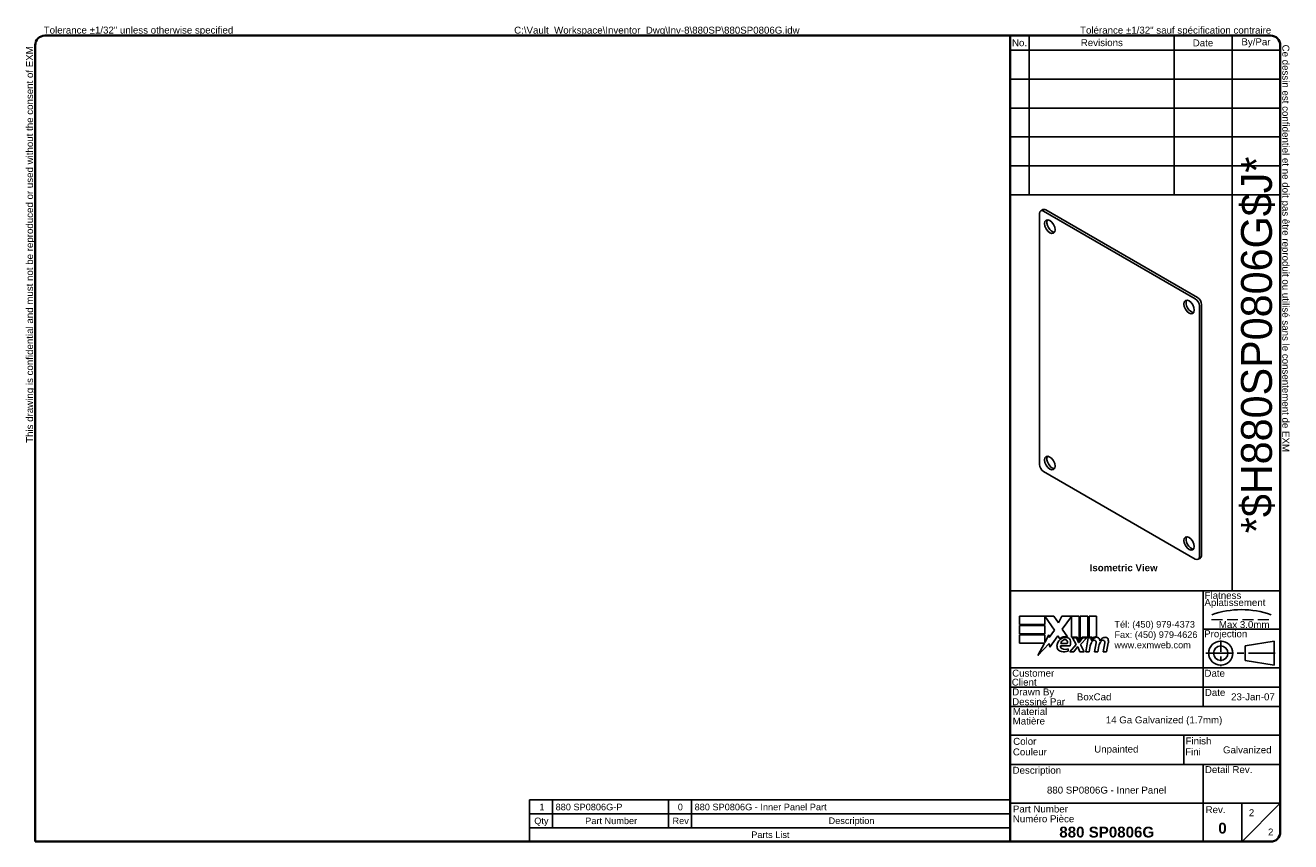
# Model space of a CAD drawing. Header units: inches. Extents: x 0.5 to 27.8, y 0.4 to 18.
import ezdxf
from ezdxf.enums import TextEntityAlignment as Align

# ---------------------------------------------------------------- set-up
doc = ezdxf.new("R2010")
doc.units = ezdxf.units.IN
doc.header["$LTSCALE"] = 1.666667
doc.header["$MEASUREMENT"] = 0
doc.linetypes.add('CHAIN', pattern=[0.7087, 0.4724, -0.0591, 0.1181, -0.0591])
doc.linetypes.add('DASHED', pattern=[0.2067, 0.1654, -0.0413])
doc.layers.get('0').update_dxf_attribs({"lineweight": 25})
for name, color, linetype, lineweight in [('Centerline(ANSI)', 7, 'Continuous', 25), ('Sketch Geometry(ANSI)', 7, 'Continuous', 25), ('Symbols(ANSI)', 7, 'Continuous', 25), ('Visible Edges(ANSI)', 7, 'Continuous', 25)]:
    doc.layers.add(name, color=color, linetype=linetype, lineweight=lineweight)
doc.styles.add('Current-ANSI', font='arial.ttf')
doc.styles.add('Part List-ANSI', font='arial.ttf')
doc.styles.add('Text Style44', font='arialbd.ttf')
doc.styles.add('Text Style83', font='FRE3OF9X.TTF')

# ---------------------------------------------------------------- blocks, each defined once
blk = doc.blocks.new('Parts List')
at = {"layer": 'Symbols(ANSI)'}
for p, q in [((13.023, 0.795), (6.798, 0.795)), ((6.798, 0.795), (6.798, 0.615)), ((7.098, 0.795), (7.098, 0.615)), ((8.598, 0.795), (8.598, 0.615)), ((8.898, 0.795), (8.898, 0.615)), ((13.023, 0.795), (13.023, 0.615)), ((13.023, 0.615), (6.798, 0.615)), ((6.798, 0.435), (6.798, 0.615)), ((7.098, 0.435), (7.098, 0.615)), ((8.598, 0.435), (8.598, 0.615)), ((8.898, 0.435), (8.898, 0.615)), ((13.023, 0.435), (13.023, 0.615)), ((6.798, 0.255), (6.798, 0.435)), ((13.023, 0.435), (6.798, 0.435)), ((13.023, 0.255), (13.023, 0.435)), ((13.023, 0.255), (6.798, 0.255))]:
    blk.add_line(p, q, dxfattribs=at)
at = {"layer": 'Symbols(ANSI)', "char_height": 0.085, "attachment_point": 7, "line_spacing_factor": 0.25, "style": 'Part List-ANSI'}
for s, insert in [('1', (6.928, 0.662)), ('880 SP0806G-P', (7.138, 0.66)), ('0', (8.72, 0.66)), ('880 SP0806G - Inner Panel Part', (8.938, 0.66)), ('Qty', (6.861, 0.456)), ('Part Number', (7.521, 0.481)), ('Rev', (8.652, 0.481)), ('Description', (10.673, 0.458)), ('Parts List', (9.672, 0.301))]:
    blk.add_mtext(s, dxfattribs=dict(at, insert=insert))
blk = doc.blocks.new('Borders EXM - B (Inch)')
at = {"layer": 'Sketch Geometry(ANSI)', "linetype": 'Continuous', "lineweight": 35}
for p, q in [((16.398, 10.692), (0.523, 10.692)), ((0.398, 10.567), (0.398, 0.255)), ((16.523, 0.38), (16.523, 10.567)), ((0.398, 0.255), (16.398, 0.255))]:
    blk.add_line(p, q, dxfattribs=at)
for centre, start, end in [((0.523, 10.567), 90, 180), ((16.398, 10.567), 0, 90), ((16.398, 0.38), 270, 0)]:
    blk.add_arc(centre, 0.125, start, end, dxfattribs=at)
at = {"layer": 'Symbols(ANSI)', "color": 7, "char_height": 0.09, "attachment_point": 7, "style": 'Current-ANSI'}
for s, insert in [('Tolerance ±1/32" unless otherwise specified', (0.509, 10.692)), ('Tolérance ±1/32" sauf spécification contraire', (13.93, 10.691))]:
    blk.add_mtext(s, dxfattribs=dict(at, insert=insert))
for s, insert, rotation in [('This drawing is confidential and must not be reproduced or used without the consent of EXM', (0.398, 5.419), 90), ('Ce dessin est confidentiel et ne doit pas être reproduit ou utilisé sans le consentement de EXM', (16.522, 10.576), 270)]:
    blk.add_mtext(s, dxfattribs=dict(at, insert=insert, rotation=rotation))
at = {"layer": 'Symbols(ANSI)', "color": 7, "style": 'Current-ANSI'}
blk.add_attdef('FILENAME_AND_PATH_001', (6.601, 10.718), '', height=0.09, dxfattribs=at)
blk = doc.blocks.new('Title Blocks EXM - ANSI B')
for p, q in [((13.372, 3.063), (13.372, 3.17)), ((13.372, 3.17), (13.818, 3.17)), ((13.824, 2.989), (13.701, 3.168)), ((13.701, 3.168), (13.701, 3.063)), ((13.818, 3.17), (13.877, 3.083)), ((13.877, 3.083), (13.923, 3.17)), ((13.923, 3.17), (14.146, 3.17)), ((14.046, 3.166), (13.924, 3.002)), ((14.046, 2.9), (14.046, 3.166)), ((14.146, 3.17), (14.146, 2.842)), ((14.16, 3.17), (14.259, 3.17)), ((14.16, 2.866), (14.16, 3.17)), ((14.259, 3.17), (14.259, 2.9)), ((14.273, 3.17), (14.372, 3.17)), ((14.273, 2.9), (14.273, 3.17)), ((14.372, 3.17), (14.372, 2.905)), ((13.701, 3.063), (13.372, 3.063)), ((13.372, 3.049), (13.701, 3.049)), ((13.372, 2.942), (13.372, 3.049)), ((13.701, 3.049), (13.701, 2.942)), ((13.758, 2.895), (13.824, 2.989)), ((13.924, 3.002), (13.993, 2.903)), ((13.701, 2.942), (13.372, 2.942)), ((13.372, 2.82), (13.372, 2.927)), ((13.372, 2.927), (13.701, 2.927)), ((13.695, 2.82), (13.372, 2.82)), ((13.612, 2.661), (13.695, 2.82)), ((13.758, 2.815), (13.612, 2.661)), ((13.701, 2.831), (13.752, 2.929)), ((13.701, 2.927), (13.701, 2.831)), ((13.752, 2.929), (13.758, 2.895)), ((13.765, 2.768), (13.758, 2.815)), ((13.87, 2.914), (13.765, 2.768)), ((13.893, 2.876), (13.87, 2.914)), ((13.905, 2.788), (14.027, 2.788)), ((13.91, 2.818), (13.99, 2.818)), ((14.023, 2.709), (14.105, 2.802)), ((14.121, 2.9), (14.046, 2.9)), ((14.059, 2.891), (14.113, 2.891)), ((14.105, 2.802), (14.059, 2.891)), ((14.113, 2.891), (14.139, 2.83)), ((14.146, 2.842), (14.121, 2.9)), ((14.139, 2.83), (14.146, 2.83)), ((14.146, 2.83), (14.19, 2.891)), ((14.185, 2.9), (14.16, 2.866)), ((14.245, 2.891), (14.164, 2.803)), ((14.164, 2.803), (14.209, 2.709)), ((14.259, 2.9), (14.185, 2.9)), ((14.19, 2.891), (14.245, 2.891)), ((14.232, 2.709), (14.264, 2.891)), ((14.264, 2.891), (14.302, 2.891)), ((14.314, 2.9), (14.273, 2.9)), ((14.302, 2.891), (14.299, 2.859)), ((14.299, 2.859), (14.309, 2.859)), ((14.312, 2.88), (14.314, 2.9)), ((14.345, 2.709), (14.365, 2.824)), ((14.457, 2.709), (14.477, 2.824)), ((14.523, 2.823), (14.501, 2.709)), ((14.005, 2.718), (14.005, 2.748)), ((14.077, 2.709), (14.023, 2.709)), ((14.122, 2.774), (14.077, 2.709)), ((14.13, 2.774), (14.122, 2.774)), ((14.155, 2.709), (14.13, 2.774)), ((14.209, 2.709), (14.155, 2.709)), ((14.276, 2.709), (14.232, 2.709)), ((14.289, 2.784), (14.276, 2.709)), ((14.389, 2.709), (14.345, 2.709)), ((14.402, 2.784), (14.389, 2.709)), ((14.501, 2.709), (14.457, 2.709))]:
    blk.add_line(p, q)
for centre, radius, start, end in [((13.991, 2.772), 0.133, 134.1684, 176.5646), ((13.968, 2.796), 0.11, 77.079, 133.1785), ((13.968, 2.796), 0.0996, 80.4085, 134.1684), ((13.936, 2.779), 0.032, 163.5261, 244.6784), ((13.965, 2.811), 0.056, 109.3797, 172.9975), ((13.959, 2.83), 0.0365, 51.1652, 109.3797), ((13.962, 2.833), 0.0318, 331.4547, 51.1652), ((13.981, 2.843), 0.0507, 23.8445, 85.0802), ((13.941, 2.826), 0.094, 336.1555, 23.8445), ((14.442, 2.757), 0.155, 147.5992, 170), ((14.376, 2.816), 0.08, 89.4776, 147.4114), ((14.346, 2.818), 0.042, 96.03, 147.5992), ((14.37, 2.825), 0.08, 88.7952, 136.5849), ((14.344, 2.839), 0.02, 23.5571, 96.03), ((14.325, 2.831), 0.041, 350, 23.5571), ((14.377, 2.862), 0.0338, 16.9928, 89.4776), ((14.555, 2.759), 0.155, 148.5584, 170.8257), ((14.317, 2.844), 0.096, 3.6169, 16.9928), ((14.486, 2.814), 0.0819, 89.6788, 153.9508), ((14.458, 2.818), 0.042, 96.1027, 147.6083), ((14.456, 2.839), 0.02, 23.5487, 96.1027), ((14.437, 2.831), 0.041, 349.9922, 23.5487), ((14.487, 2.861), 0.035, 18.4748, 89.6788), ((14.429, 2.842), 0.096, 349, 18.4748), ((13.925, 2.776), 0.0658, 176.5646, 261.5605), ((13.945, 2.911), 0.202, 261.5605, 287.3343), ((13.966, 2.842), 0.102, 244.6784, 292.5609)]:
    blk.add_arc(centre, radius, start, end)
at = {"layer": 'Centerline(ANSI)', "linetype": 'DASHED', "lineweight": 18, "ltscale": 0.507983}
blk.add_line((15.861, 3.128), (16.632, 3.128), dxfattribs=at)
at = {"layer": 'Centerline(ANSI)', "linetype": 'CHAIN', "ltscale": 0.185148}
blk.add_line((15.979, 2.855), (15.979, 2.521), dxfattribs=at)
at = {"layer": 'Centerline(ANSI)', "linetype": 'CHAIN', "ltscale": 0.437897}
blk.add_line((15.786, 2.691), (16.717, 2.691), dxfattribs=at)
at = {"layer": 'Sketch Geometry(ANSI)'}
for p, q in [((13.25, 10.687), (16.625, 10.687)), ((13.5, 10.687), (13.5, 8.625)), ((15.375, 10.687), (15.375, 8.625)), ((16.125, 10.687), (16.125, 3.5)), ((13.25, 10.5), (16.75, 10.5)), ((16.75, 10.562), (16.75, 0.375)), ((13.25, 10.125), (16.75, 10.125)), ((13.25, 9.75), (16.75, 9.75)), ((16.75, 9.375), (13.25, 9.375)), ((13.25, 9), (16.75, 9)), ((16.75, 9), (16.75, 8.625)), ((13.25, 8.625), (16.75, 8.625)), ((16.75, 3.5), (13.25, 3.5)), ((15.75, 2), (15.75, 3.5)), ((15.75, 3), (16.75, 3)), ((16.669, 2.847), (16.294, 2.785)), ((16.669, 2.535), (16.669, 2.847)), ((16.294, 2.785), (16.294, 2.598)), ((16.75, 2.5), (13.25, 2.5)), ((16.294, 2.598), (16.669, 2.535)), ((16.75, 2.25), (13.25, 2.25)), ((16.75, 2), (13.25, 2)), ((13.25, 1.629), (16.75, 1.629)), ((15.499, 1.629), (15.499, 1.25)), ((13.25, 1.25), (16.75, 1.25)), ((15.75, 1.25), (15.75, 0.75)), ((15.75, 0.75), (13.25, 0.75)), ((16.25, 0.75), (15.75, 0.75)), ((15.75, 0.75), (15.75, 0.25)), ((16.25, 0.25), (16.25, 0.75)), ((16.25, 0.75), (16.75, 0.75)), ((16.25, 0.25), (16.75, 0.75)), ((16.625, 0.25), (13.25, 0.25))]:
    blk.add_line(p, q, dxfattribs=at)
at = {"layer": 'Sketch Geometry(ANSI)', "linetype": 'Continuous', "lineweight": 35}
for p, q in [((13.25, 8.625), (13.25, 10.687)), ((13.25, 8.625), (13.25, 3.5)), ((13.25, 0.25), (13.25, 3.5))]:
    blk.add_line(p, q, dxfattribs=at)
at = {"layer": 'Sketch Geometry(ANSI)'}
for radius in [0.156, 0.0935]:
    blk.add_circle((15.979, 2.691), radius, dxfattribs=at)
for centre, radius, start, end in [((16.625, 10.562), 0.125, 0, 90), ((16.247, 2.112), 1.143, 70.2973, 109.7027), ((16.625, 0.375), 0.125, 270, 0)]:
    blk.add_arc(centre, radius, start, end, dxfattribs=at)
at = {"layer": 'Symbols(ANSI)', "color": 7, "char_height": 0.09, "style": 'Current-ANSI'}
for s, insert, width, attachment_point in [('Revisions', (14.439, 10.596), 1.87331, 5), ('By/Par', (16.435, 10.594), 0.62202, 5), ('No.', (13.373, 10.595), 0.25039, 5), ('Date', (15.749, 10.593), 0.75135, 5), ('Date', (15.773, 2.136), 0.26554, 7), ('Rev.', (15.783, 0.618), 0.25854, 7)]:
    blk.add_mtext(s, dxfattribs=dict(at, insert=insert, width=width, attachment_point=attachment_point))
for s, insert, attachment_point in [('\\fArial|b1|i0;\\H0.0900;Isometric View', (14.281, 3.842), 1), ('Flatness', (15.77, 3.393), 7), ('Aplatissement', (15.768, 3.275), 7), ('Max 3.0mm', (15.954, 3.015), 7), ('Projection', (15.764, 2.87), 7), ('Customer', (13.278, 2.386), 7), ('Date', (15.768, 2.385), 7), ('Client', (13.273, 2.269), 7), ('Drawn By', (13.278, 2.117), 7), ('Dessiné Par', (13.278, 2.016), 7), ('Material', (13.286, 1.889), 7), ('Matière', (13.284, 1.766), 7), ('Couleur', (13.287, 1.366), 7), ('Color', (13.291, 1.503), 7), ('Fini', (15.518, 1.37), 7), ('Finish', (15.523, 1.508), 7), ('Description', (13.283, 1.103), 7), ('Detail Rev.', (15.774, 1.137), 7), ('Part Number', (13.287, 0.627), 7), ('Numéro Pièce', (13.286, 0.5), 7)]:
    blk.add_mtext(s, dxfattribs=dict(at, insert=insert, attachment_point=attachment_point))
at = {"layer": 'Symbols(ANSI)', "color": 7, "insert": (14.602, 3.107), "char_height": 0.085, "attachment_point": 1, "line_spacing_factor": 0.944221, "style": 'Current-ANSI'}
blk.add_mtext('\\fArial|b0|i0;\\H0.0850;Tél: (450) 979-4373\\PFax: (450) 979-4626\\Pwww.exmweb.com', dxfattribs=at)
at = {"layer": 'Symbols(ANSI)', "color": 7, "style": 'Current-ANSI'}
for tag, p in [('REV1', (13.375, 10.313)), ('REV1DATE', (15.75, 10.31)), ('REV1BY', (16.437, 10.313)), ('REV2', (13.373, 9.938)), ('REV2DATE', (15.747, 9.941)), ('REV2BY', (16.437, 9.938)), ('REV3', (13.374, 9.563)), ('REV3DATE', (15.752, 9.563)), ('REV3BY', (16.437, 9.564)), ('REV4', (13.377, 9.188)), ('REV4DATE', (15.752, 9.188)), ('REV4BY', (16.441, 9.188)), ('REV5', (13.373, 8.813)), ('REV5DATE', (15.752, 8.813)), ('REV5BY', (16.438, 8.811)), ('MFG_APPROVED_DATE', (16.393, 2.374)), ('DETAIL_REV', (16.249, 0.926))]:
    blk.add_attdef(tag, text='', height=0.09, dxfattribs=at).set_placement(p, align=Align.MIDDLE_CENTER)
for tag, p in [('REV1DESC', (13.526, 10.31)), ('REV2DESC', (13.525, 9.937)), ('REV3DESC', (13.528, 9.564)), ('REV4DESC', (13.533, 9.19)), ('REV5DESC', (13.532, 8.811)), ('COMPANY', (14.12, 2.375))]:
    blk.add_attdef(tag, text='', height=0.09, dxfattribs=at).set_placement(p, align=Align.MIDDLE_LEFT)
at = {"layer": 'Symbols(ANSI)', "color": 7, "style": 'Text Style83'}
blk.add_attdef('BARCODE_001', (16.642, 4.244), '', height=0.4, rotation=90, dxfattribs=at)
at = {"layer": 'Symbols(ANSI)', "color": 7}
for tag, p, height, style in [('AUTHOR_001', (14.116, 2.08), 0.09, 'Current-ANSI'), ('IDW_DATE_001', (16.113, 2.081), 0.09, 'Current-ANSI'), ('MATERIEL_001', (14.49, 1.782), 0.09, 'Current-ANSI'), ('COLOR_001', (14.34, 1.404), 0.09, 'Current-ANSI'), ('FINISH_001', (16.008, 1.394), 0.09, 'Current-ANSI'), ('IDW_DESC_001', (13.728, 0.873), 0.09, 'Current-ANSI'), ('Sheet_Number_001', (16.343, 0.58), 0.09, 'Current-ANSI'), ('IDW_REV_001', (15.947, 0.355), 0.14, 'Text Style44'), ('IDW_NAME_001', (13.888, 0.304), 0.14, 'Text Style44'), ('Number_of_sheets_001', (16.591, 0.33), 0.09, 'Current-ANSI')]:
    blk.add_attdef(tag, p, '', height=height, dxfattribs=dict(at, style=style))

msp = doc.modelspace()

# ---------------------------------------------------------------- linework, layer by layer
at = {"layer": 'Visible Edges(ANSI)'}
for p, q in [((22.341, 8.568), (22.341, 13.982)), ((22.415, 14.066), (22.367, 14.039)), ((22.429, 14.033), (25.703, 12.142)), ((22.477, 14.06), (25.751, 12.17)), ((25.792, 11.989), (25.792, 6.576)), ((25.84, 12.017), (25.84, 6.604)), ((25.703, 6.525), (22.429, 8.415)), ((25.814, 6.546), (25.766, 6.519))]:
    msp.add_line(p, q, dxfattribs=at)
for centre, major_axis, start_param, end_param in [((22.429, 13.93), (-0.063, 0.108), 5.497787, 7.068583), ((22.477, 13.958), (-0.063, 0.108), 5.497787, 6.283185), ((22.612, 13.726), (-0.08, 0.139), 0.305238, 2.836354), ((25.617, 11.99), (-0.08, 0.139), 0.305238, 2.836354), ((25.703, 12.04), (0.062, -0.108), 0.785398, 2.356194), ((25.751, 12.068), (-0.063, 0.108), 3.926991, 5.497787), ((22.612, 8.622), (-0.08, 0.139), 0.305238, 2.836354), ((22.429, 8.517), (-0.062, 0.108), 0.785398, 2.356194), ((25.617, 6.887), (-0.08, 0.139), 0.305238, 2.836354), ((25.703, 6.627), (0.063, -0.108), 5.497787, 7.068583), ((25.751, 6.655), (0.062, -0.108), 0, 0.785398)]:
    msp.add_ellipse(centre, major_axis=major_axis, ratio=0.57735, start_param=start_param, end_param=end_param, dxfattribs=at)
for centre in [(22.564, 13.698), (25.569, 11.963), (22.564, 8.595), (25.569, 6.86)]:
    msp.add_ellipse(centre, major_axis=(0.08, -0.139), ratio=0.57735, dxfattribs=at)

# ---------------------------------------------------------------- block references
at = {"xscale": 1.666666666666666, "yscale": 1.666666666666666, "zscale": 1.666666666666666}
for name, p, values in [('Borders EXM - B (Inch)', (0, 0), {'FILENAME_AND_PATH_001': 'C:\\Vault_Workspace\\Inventor_Dwg\\Inv-8\\880SP\\880SP0806G.idw'}), ('Title Blocks EXM - ANSI B', (-0.379, 0.008), {'COLOR_001': 'Unpainted', 'AUTHOR_001': 'BoxCad', 'IDW_DATE_001': '23-Jan-07', 'IDW_REV_001': '0', 'Sheet_Number_001': '2', 'Number_of_sheets_001': '2', 'IDW_DESC_001': '880 SP0806G - Inner Panel', 'IDW_NAME_001': '880 SP0806G', 'BARCODE_001': '*$H880SP0806G$J*', 'FINISH_001': 'Galvanized', 'MATERIEL_001': '14 Ga Galvanized (1.7mm)'})]:
    msp.add_blockref(name, p, dxfattribs=at).add_auto_attribs(values)
at = {"layer": 'Symbols(ANSI)', "xscale": 1.666666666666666, "yscale": 1.666666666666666, "zscale": 1.666666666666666}
msp.add_blockref('Parts List', (0, 0), dxfattribs=at)

doc.saveas('drawing.dxf')
